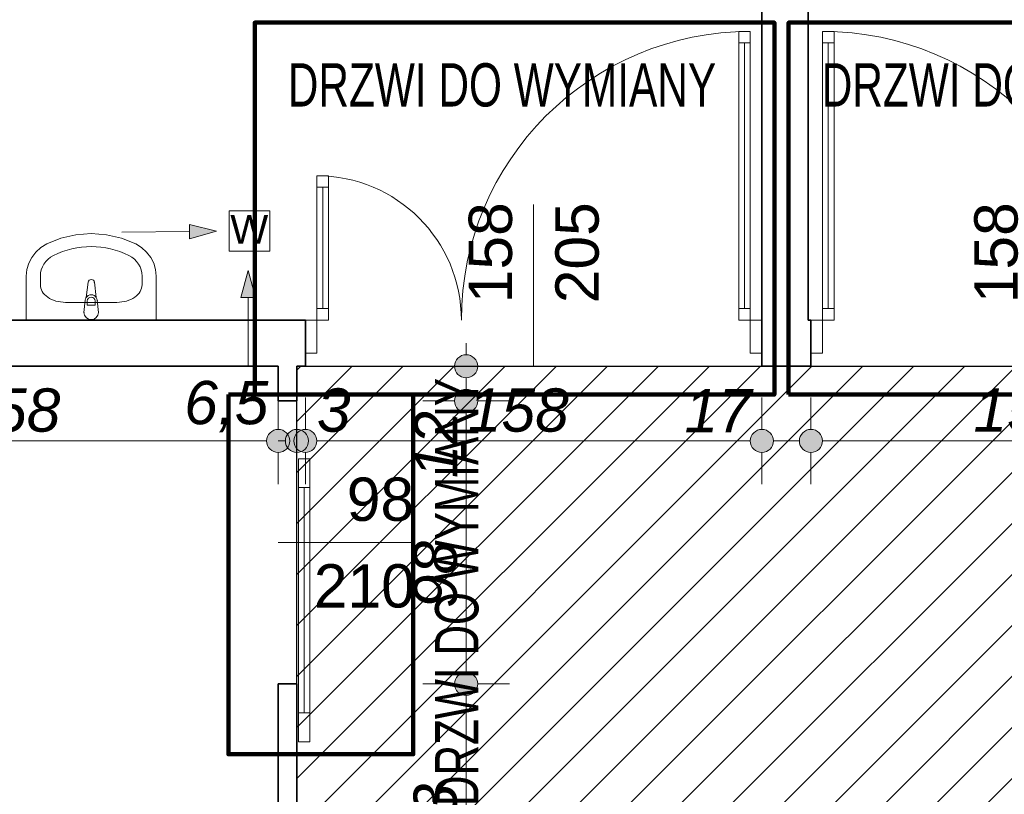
# Model space of a CAD drawing. Header units: millimetres. Extents: x -50073 to 84772, y -78870 to -35317.
# Tile 56 of 125: x 18266 to 21674, y -58163 to -55480. Entities that reach past the tile are written whole.
import ezdxf

# ---------------------------------------------------------------- set-up
doc = ezdxf.new("R2010")
doc.units = ezdxf.units.MM
doc.header["$MEASUREMENT"] = 0
for name, color, linetype, lineweight in [('0_Nr_pióra__3', 7, 'Continuous', 20), ('Drzwi ArchiCAD_Nr_pióra__1', 7, 'Continuous', 0), ('Instalacje - Went_Klim_Nr_pióra__42', 150, 'Continuous', 13), ('Konstrukcja - Ściany zew_Nr_pióra__6', 7, 'Continuous', 35), ('Wnetrze - Sanitariaty_Nr_pióra__22', 8, 'Continuous', 13), ('Wymiarowanie - Ogólne_Nr_pióra__82', 114, 'Continuous', 13), ('Znaczniki drzwi ArchiCADa_Nr_pióra__1', 7, 'Continuous', 0), ('Znaczniki drzwi ArchiCADa_Nr_pióra__7', 7, 'Continuous', 70)]:
    doc.layers.add(name, color=color, linetype=linetype, lineweight=lineweight)
doc.layers.add('Wymiarowanie - Ogólne', color=7, linetype='Continuous')
doc.styles.add('GENERATED_STYLE_1', font='txt')
doc.styles.add('GENERATED_STYLE_3', font='txt')
doc.styles.add('GENERATED_STYLE_4', font='txt')
doc.dimstyles.new('GENERATED_STYLE__1', dxfattribs={"dimtxt": 150, "dimasz": 152, "dimexe": 0.18, "dimexo": 0, "dimgap": 0.09, "dimtad": 1, "dimlfac": 0.1, "dimzin": 0, "dimdsep": 46, "dimtxsty": 'GENERATED_STYLE_3', "dimblk": 'ARROWHEAD_11', "dimblk1": 'ARROWHEAD_11', "dimblk2": 'ARROWHEAD_11', "dimcen": 0.09, "dimclrd": 114, "dimclre": 114, "dimclrt": 114, "dimazin": 0, "dimtfac": 1, "dimtdec": 4, "dimtmove": 0, "dimatfit": 3, "dimfxl": 1, "dimtolj": 1, "dimtzin": 0, "dimarcsym": 0})
doc.dimstyles.new('GENERATED_STYLE__2', dxfattribs={"dimtxt": 150, "dimasz": 152, "dimexe": 0.18, "dimexo": 0, "dimgap": 0.09, "dimtad": 1, "dimtih": 1, "dimtoh": 1, "dimlfac": 0.1, "dimzin": 0, "dimdsep": 46, "dimtxsty": 'GENERATED_STYLE_3', "dimblk": 'ARROWHEAD_11', "dimblk1": 'ARROWHEAD_11', "dimblk2": 'ARROWHEAD_11', "dimcen": 0.09, "dimclrd": 114, "dimclre": 114, "dimclrt": 114, "dimazin": 0, "dimtfac": 1, "dimtdec": 4, "dimtmove": 0, "dimatfit": 3, "dimfxl": 1, "dimtolj": 1, "dimtzin": 0, "dimarcsym": 0})

# ---------------------------------------------------------------- blocks, each defined once
blk = doc.blocks.new('*D77')
at = {"layer": 'Wymiarowanie - Ogólne_Nr_pióra__82', "linetype": 'Continuous'}
for points in [[(-1771.8, -51100.7), (-1774.8, -51085.4), (-1783.5, -51072.4), (-1796.5, -51063.7), (-1811.8, -51060.7), (-1827.1, -51063.7), (-1840.1, -51072.4), (-1848.7, -51085.4), (-1851.8, -51100.7), (-1848.7, -51116), (-1840.1, -51129), (-1827.1, -51137.6), (-1811.8, -51140.7), (-1796.5, -51137.6), (-1783.5, -51129), (-1774.8, -51116)], [(-1771.8, -55791.4), (-1774.8, -55776.1), (-1783.5, -55763.1), (-1796.5, -55754.4), (-1811.8, -55751.4), (-1827.1, -55754.4), (-1840.1, -55763.1), (-1848.7, -55776.1), (-1851.8, -55791.4), (-1848.7, -55806.7), (-1840.1, -55819.7), (-1827.1, -55828.3), (-1811.8, -55831.4), (-1796.5, -55828.3), (-1783.5, -55819.7), (-1774.8, -55806.7)]]:
    blk.add_hatch(color=256, dxfattribs=at).paths.add_polyline_path(points)
for p, q in [((-1851.8, -51100.7), (-1961.8, -51100.7)), ((-1661.8, -51100.7), (-1771.8, -51100.7)), ((-1811.8, -55751.4), (-1811.8, -51140.7)), ((-1851.8, -55791.4), (-1961.8, -55791.4)), ((-1661.8, -55791.4), (-1771.8, -55791.4))]:
    blk.add_line(p, q, dxfattribs=at)
for centre in [(-1811.8, -51100.7), (-1811.8, -55791.4)]:
    blk.add_circle(centre, 40, dxfattribs=at)
at = {"layer": 'Wymiarowanie - Ogólne_Nr_pióra__82', "insert": (-1841.8, -53616.8), "char_height": 150, "attachment_point": 7, "rotation": 90, "style": 'GENERATED_STYLE_3'}
blk.add_mtext('\\A1;{\\fArial|b0|i1|c238|p38;469}', dxfattribs=at)
blk = doc.blocks.new('ARROWHEAD_11')
at = {"color": 0, "linetype": 'Continuous', "lineweight": 0}
blk.add_line((0, 0), (-1, 0), dxfattribs=at)
at = {"color": 0, "linetype": 'Continuous', "lineweight": 0, "const_width": 0.25, "flags": 128}
blk.add_lwpolyline([(-0.125, 0, 1), (0.125, 0, 1)], format="xyb", close=True, dxfattribs=at)
blk = doc.blocks.new('*D151')
at = {"layer": 'Wymiarowanie - Ogólne_Nr_pióra__82', "linetype": 'Continuous'}
for points in [[(-2271.8, -37650.7), (-2274.8, -37635.4), (-2283.5, -37622.4), (-2296.5, -37613.7), (-2311.8, -37610.7), (-2327.1, -37613.7), (-2340.1, -37622.4), (-2348.7, -37635.4), (-2351.8, -37650.7), (-2348.7, -37666), (-2340.1, -37679), (-2327.1, -37687.6), (-2311.8, -37690.7), (-2296.5, -37687.6), (-2283.5, -37679), (-2274.8, -37666)], [(-2271.8, -57097.7), (-2274.8, -57082.4), (-2283.5, -57069.4), (-2296.5, -57060.7), (-2311.8, -57057.7), (-2327.1, -57060.7), (-2340.1, -57069.4), (-2348.7, -57082.4), (-2351.8, -57097.7), (-2348.7, -57113), (-2340.1, -57125.9), (-2327.1, -57134.6), (-2311.8, -57137.7), (-2296.5, -57134.6), (-2283.5, -57125.9), (-2274.8, -57113)]]:
    blk.add_hatch(color=256, dxfattribs=at).paths.add_polyline_path(points)
for p, q in [((-2311.8, -37610.7), (-2311.8, -37570.7)), ((-2351.8, -37650.7), (-2461.8, -37650.7)), ((-2161.8, -37650.7), (-2271.8, -37650.7)), ((-2311.8, -57057.7), (-2311.8, -37690.7)), ((-2351.8, -57097.7), (-2461.8, -57097.7)), ((-2161.8, -57097.7), (-2271.8, -57097.7)), ((-2311.8, -57177.7), (-2311.8, -57137.7))]:
    blk.add_line(p, q, dxfattribs=at)
for centre in [(-2311.8, -37650.7), (-2311.8, -57097.7)]:
    blk.add_circle(centre, 40, dxfattribs=at)
at = {"layer": 'Wymiarowanie - Ogólne_Nr_pióra__82', "insert": (-2341.8, -47716.3), "char_height": 150, "attachment_point": 7, "rotation": 90, "style": 'GENERATED_STYLE_3'}
blk.add_mtext('\\A1;{\\fArial|b0|i1|c238|p38;1\xa0944,7}', dxfattribs=at)
blk = doc.blocks.new('*D436')
at = {"layer": 'Wymiarowanie - Ogólne_Nr_pióra__82', "linetype": 'Continuous'}
for points in [[(17620.6, -56939.2), (17617.6, -56923.9), (17608.9, -56910.9), (17595.9, -56902.2), (17580.6, -56899.2), (17565.3, -56902.2), (17552.3, -56910.9), (17543.7, -56923.9), (17540.6, -56939.2), (17543.7, -56954.5), (17552.3, -56967.5), (17565.3, -56976.1), (17580.6, -56979.2), (17595.9, -56976.1), (17608.9, -56967.5), (17617.6, -56954.5)], [(19200.6, -56939.2), (19197.6, -56923.9), (19188.9, -56910.9), (19175.9, -56902.2), (19160.6, -56899.2), (19145.3, -56902.2), (19132.3, -56910.9), (19123.7, -56923.9), (19120.6, -56939.2), (19123.7, -56954.5), (19132.3, -56967.5), (19145.3, -56976.1), (19160.6, -56979.2), (19175.9, -56976.1), (19188.9, -56967.5), (19197.6, -56954.5)]]:
    blk.add_hatch(color=256, dxfattribs=at).paths.add_polyline_path(points)
for p, q in [((17580.6, -56899.2), (17580.6, -56789.2)), ((19160.6, -56899.2), (19160.6, -56789.2)), ((17620.6, -56939.2), (19120.6, -56939.2)), ((17580.6, -57089.2), (17580.6, -56979.2)), ((19160.6, -57089.2), (19160.6, -56979.2))]:
    blk.add_line(p, q, dxfattribs=at)
for centre in [(17580.6, -56939.2), (19160.6, -56939.2)]:
    blk.add_circle(centre, 40, dxfattribs=at)
at = {"layer": 'Wymiarowanie - Ogólne_Nr_pióra__82', "char_height": 150, "attachment_point": 7, "style": 'GENERATED_STYLE_3'}
for s, insert in [('\\A1;{\\fArial|b0|i1|c238|p38;158}', (18057.3, -56909.2)), ('\\A1;{\\fArial|b0|i1|c238|p38;6,5}', (18835.4, -56909.2))]:
    blk.add_mtext(s, dxfattribs=dict(at, insert=insert))
blk = doc.blocks.new('*D437')
at = {"layer": 'Wymiarowanie - Ogólne_Nr_pióra__82', "linetype": 'Continuous'}
for points in [[(19200.6, -56939.2), (19197.6, -56923.9), (19188.9, -56910.9), (19175.9, -56902.2), (19160.6, -56899.2), (19145.3, -56902.2), (19132.3, -56910.9), (19123.7, -56923.9), (19120.6, -56939.2), (19123.7, -56954.5), (19132.3, -56967.5), (19145.3, -56976.1), (19160.6, -56979.2), (19175.9, -56976.1), (19188.9, -56967.5), (19197.6, -56954.5)], [(19265.6, -56939.2), (19262.6, -56923.9), (19253.9, -56910.9), (19240.9, -56902.2), (19225.6, -56899.2), (19210.3, -56902.2), (19197.3, -56910.9), (19188.7, -56923.9), (19185.6, -56939.2), (19188.7, -56954.5), (19197.3, -56967.5), (19210.3, -56976.1), (19225.6, -56979.2), (19240.9, -56976.1), (19253.9, -56967.5), (19262.6, -56954.5)], [(19294.6, -56939.2), (19291.6, -56923.9), (19282.9, -56910.9), (19269.9, -56902.2), (19254.6, -56899.2), (19239.3, -56902.2), (19226.3, -56910.9), (19217.6, -56923.9), (19214.6, -56939.2), (19217.6, -56954.5), (19226.3, -56967.5), (19239.3, -56976.1), (19254.6, -56979.2), (19269.9, -56976.1), (19282.9, -56967.5), (19291.6, -56954.5)]]:
    blk.add_hatch(color=256, dxfattribs=at).paths.add_polyline_path(points)
for p, q in [((19160.6, -56899.2), (19160.6, -56789.2)), ((19225.6, -56899.2), (19225.6, -56789.2)), ((19160.6, -56939.2), (19185.6, -56939.2)), ((19160.6, -57089.2), (19160.6, -56979.2)), ((19225.6, -57089.2), (19225.6, -56979.2))]:
    blk.add_line(p, q, dxfattribs=at)
for centre in [(19160.6, -56939.2), (19225.6, -56939.2)]:
    blk.add_circle(centre, 40, dxfattribs=at)
blk = doc.blocks.new('*D438')
at = {"layer": 'Wymiarowanie - Ogólne_Nr_pióra__82', "linetype": 'Continuous'}
for points in [[(19265.6, -56939.2), (19262.6, -56923.9), (19253.9, -56910.9), (19240.9, -56902.2), (19225.6, -56899.2), (19210.3, -56902.2), (19197.3, -56910.9), (19188.7, -56923.9), (19185.6, -56939.2), (19188.7, -56954.5), (19197.3, -56967.5), (19210.3, -56976.1), (19225.6, -56979.2), (19240.9, -56976.1), (19253.9, -56967.5), (19262.6, -56954.5)], [(19294.6, -56939.2), (19291.6, -56923.9), (19282.9, -56910.9), (19269.9, -56902.2), (19254.6, -56899.2), (19239.3, -56902.2), (19226.3, -56910.9), (19217.6, -56923.9), (19214.6, -56939.2), (19217.6, -56954.5), (19226.3, -56967.5), (19239.3, -56976.1), (19254.6, -56979.2), (19269.9, -56976.1), (19282.9, -56967.5), (19291.6, -56954.5)]]:
    blk.add_hatch(color=256, dxfattribs=at).paths.add_polyline_path(points)
for p, q in [((19225.6, -56899.2), (19225.6, -56789.2)), ((19254.6, -56899.2), (19254.6, -56789.2)), ((19225.6, -56939.2), (19225.6, -56939.2)), ((19225.6, -57089.2), (19225.6, -56979.2)), ((19254.6, -57089.2), (19254.6, -56979.2))]:
    blk.add_line(p, q, dxfattribs=at)
for centre in [(19225.6, -56939.2), (19254.6, -56939.2)]:
    blk.add_circle(centre, 40, dxfattribs=at)
blk = doc.blocks.new('*D439')
at = {"layer": 'Wymiarowanie - Ogólne_Nr_pióra__82', "linetype": 'Continuous'}
for points in [[(19265.6, -56939.2), (19262.6, -56923.9), (19253.9, -56910.9), (19240.9, -56902.2), (19225.6, -56899.2), (19210.3, -56902.2), (19197.3, -56910.9), (19188.7, -56923.9), (19185.6, -56939.2), (19188.7, -56954.5), (19197.3, -56967.5), (19210.3, -56976.1), (19225.6, -56979.2), (19240.9, -56976.1), (19253.9, -56967.5), (19262.6, -56954.5)], [(19294.6, -56939.2), (19291.6, -56923.9), (19282.9, -56910.9), (19269.9, -56902.2), (19254.6, -56899.2), (19239.3, -56902.2), (19226.3, -56910.9), (19217.6, -56923.9), (19214.6, -56939.2), (19217.6, -56954.5), (19226.3, -56967.5), (19239.3, -56976.1), (19254.6, -56979.2), (19269.9, -56976.1), (19282.9, -56967.5), (19291.6, -56954.5)], [(20874.6, -56939.2), (20871.6, -56923.9), (20862.9, -56910.9), (20849.9, -56902.2), (20834.6, -56899.2), (20819.3, -56902.2), (20806.3, -56910.9), (20797.6, -56923.9), (20794.6, -56939.2), (20797.6, -56954.5), (20806.3, -56967.5), (20819.3, -56976.1), (20834.6, -56979.2), (20849.9, -56976.1), (20862.9, -56967.5), (20871.6, -56954.5)]]:
    blk.add_hatch(color=256, dxfattribs=at).paths.add_polyline_path(points)
for p, q in [((19254.6, -56899.2), (19254.6, -56789.2)), ((20834.6, -56899.2), (20834.6, -56789.2)), ((19294.6, -56939.2), (20794.6, -56939.2)), ((19254.6, -57089.2), (19254.6, -56979.2)), ((20834.6, -57089.2), (20834.6, -56979.2))]:
    blk.add_line(p, q, dxfattribs=at)
for centre in [(19254.6, -56939.2), (20834.6, -56939.2)]:
    blk.add_circle(centre, 40, dxfattribs=at)
at = {"layer": 'Wymiarowanie - Ogólne_Nr_pióra__82', "char_height": 150, "attachment_point": 7, "style": 'GENERATED_STYLE_3'}
for s, insert in [('\\A1;{\\fArial|b0|i1|c238|p38;3}', (19294.6, -56909.2)), ('\\A1;{\\fArial|b0|i1|c238|p38;158}', (19816.9, -56909.2)), ('\\A1;{\\fArial|b0|i1|c238|p38;17}', (20566.9, -56909.2))]:
    blk.add_mtext(s, dxfattribs=dict(at, insert=insert))
blk = doc.blocks.new('*D440')
at = {"layer": 'Wymiarowanie - Ogólne_Nr_pióra__82', "linetype": 'Continuous'}
for points in [[(20874.6, -56939.2), (20871.6, -56923.9), (20862.9, -56910.9), (20849.9, -56902.2), (20834.6, -56899.2), (20819.3, -56902.2), (20806.3, -56910.9), (20797.6, -56923.9), (20794.6, -56939.2), (20797.6, -56954.5), (20806.3, -56967.5), (20819.3, -56976.1), (20834.6, -56979.2), (20849.9, -56976.1), (20862.9, -56967.5), (20871.6, -56954.5)], [(21044.6, -56939.2), (21041.6, -56923.9), (21032.9, -56910.9), (21019.9, -56902.2), (21004.6, -56899.2), (20989.3, -56902.2), (20976.3, -56910.9), (20967.6, -56923.9), (20964.6, -56939.2), (20967.6, -56954.5), (20976.3, -56967.5), (20989.3, -56976.1), (21004.6, -56979.2), (21019.9, -56976.1), (21032.9, -56967.5), (21041.6, -56954.5)]]:
    blk.add_hatch(color=256, dxfattribs=at).paths.add_polyline_path(points)
for p, q in [((20834.6, -56899.2), (20834.6, -56789.2)), ((21004.6, -56899.2), (21004.6, -56789.2)), ((20874.6, -56939.2), (20964.6, -56939.2)), ((20834.6, -57089.2), (20834.6, -56979.2)), ((21004.6, -57089.2), (21004.6, -56979.2))]:
    blk.add_line(p, q, dxfattribs=at)
for centre in [(20834.6, -56939.2), (21004.6, -56939.2)]:
    blk.add_circle(centre, 40, dxfattribs=at)
blk = doc.blocks.new('*D441')
at = {"layer": 'Wymiarowanie - Ogólne_Nr_pióra__82', "linetype": 'Continuous'}
for points in [[(21044.6, -56939.2), (21041.6, -56923.9), (21032.9, -56910.9), (21019.9, -56902.2), (21004.6, -56899.2), (20989.3, -56902.2), (20976.3, -56910.9), (20967.6, -56923.9), (20964.6, -56939.2), (20967.6, -56954.5), (20976.3, -56967.5), (20989.3, -56976.1), (21004.6, -56979.2), (21019.9, -56976.1), (21032.9, -56967.5), (21041.6, -56954.5)], [(22624.6, -56939.2), (22621.6, -56923.9), (22612.9, -56910.9), (22599.9, -56902.2), (22584.6, -56899.2), (22569.3, -56902.2), (22556.3, -56910.9), (22547.6, -56923.9), (22544.6, -56939.2), (22547.6, -56954.5), (22556.3, -56967.5), (22569.3, -56976.1), (22584.6, -56979.2), (22599.9, -56976.1), (22612.9, -56967.5), (22621.6, -56954.5)], [(22644.6, -56939.2), (22641.6, -56923.9), (22632.9, -56910.9), (22619.9, -56902.2), (22604.6, -56899.2), (22589.3, -56902.2), (22576.3, -56910.9), (22567.6, -56923.9), (22564.6, -56939.2), (22567.6, -56954.5), (22576.3, -56967.5), (22589.3, -56976.1), (22604.6, -56979.2), (22619.9, -56976.1), (22632.9, -56967.5), (22641.6, -56954.5)]]:
    blk.add_hatch(color=256, dxfattribs=at).paths.add_polyline_path(points)
for p, q in [((21004.6, -56899.2), (21004.6, -56789.2)), ((22584.6, -56899.2), (22584.6, -56789.2)), ((21044.6, -56939.2), (22544.6, -56939.2)), ((21004.6, -57089.2), (21004.6, -56979.2)), ((22584.6, -57089.2), (22584.6, -56979.2))]:
    blk.add_line(p, q, dxfattribs=at)
for centre in [(21004.6, -56939.2), (22584.6, -56939.2)]:
    blk.add_circle(centre, 40, dxfattribs=at)
at = {"layer": 'Wymiarowanie - Ogólne_Nr_pióra__82', "char_height": 150, "attachment_point": 7, "style": 'GENERATED_STYLE_3'}
for s, insert in [('\\A1;{\\fArial|b0|i1|c238|p38;158}', (21566.9, -56909.2)), ('\\A1;{\\fArial|b0|i1|c238|p38;2}', (22430.8, -56909.2))]:
    blk.add_mtext(s, dxfattribs=dict(at, insert=insert))
blk = doc.blocks.new('*D465')
at = {"layer": 'Wymiarowanie - Ogólne_Nr_pióra__82', "linetype": 'Continuous'}
for points in [[(19851.2, -57780.6), (19848.2, -57765.3), (19839.5, -57752.4), (19826.5, -57743.7), (19811.2, -57740.6), (19795.9, -57743.7), (19782.9, -57752.4), (19774.3, -57765.3), (19771.2, -57780.6), (19774.3, -57795.9), (19782.9, -57808.9), (19795.9, -57817.6), (19811.2, -57820.6), (19826.5, -57817.6), (19839.5, -57808.9), (19848.2, -57795.9)], [(19851.2, -58710.7), (19848.2, -58695.4), (19839.5, -58682.4), (19826.5, -58673.7), (19811.2, -58670.7), (19795.9, -58673.7), (19782.9, -58682.4), (19774.3, -58695.4), (19771.2, -58710.7), (19774.3, -58726), (19782.9, -58739), (19795.9, -58747.6), (19811.2, -58750.7), (19826.5, -58747.6), (19839.5, -58739), (19848.2, -58726)]]:
    blk.add_hatch(color=256, dxfattribs=at).paths.add_polyline_path(points)
for p, q in [((19771.2, -57780.6), (19661.2, -57780.6)), ((19961.2, -57780.6), (19851.2, -57780.6)), ((19811.2, -58670.7), (19811.2, -57820.6)), ((19771.2, -58710.7), (19661.2, -58710.7)), ((19961.2, -58710.7), (19851.2, -58710.7))]:
    blk.add_line(p, q, dxfattribs=at)
for centre in [(19811.2, -57780.6), (19811.2, -58710.7)]:
    blk.add_circle(centre, 40, dxfattribs=at)
at = {"layer": 'Wymiarowanie - Ogólne_Nr_pióra__82', "insert": (19781.2, -58359.5), "char_height": 150, "attachment_point": 7, "rotation": 90, "style": 'GENERATED_STYLE_3'}
blk.add_mtext('\\A1;{\\fArial|b0|i1|c238|p38;93}', dxfattribs=at)
blk = doc.blocks.new('*D466')
at = {"layer": 'Wymiarowanie - Ogólne_Nr_pióra__82', "linetype": 'Continuous'}
for points in [[(19851.2, -56800.6), (19848.2, -56785.3), (19839.5, -56772.4), (19826.5, -56763.7), (19811.2, -56760.6), (19795.9, -56763.7), (19782.9, -56772.4), (19774.3, -56785.3), (19771.2, -56800.6), (19774.3, -56815.9), (19782.9, -56828.9), (19795.9, -56837.6), (19811.2, -56840.6), (19826.5, -56837.6), (19839.5, -56828.9), (19848.2, -56815.9)], [(19851.2, -57780.6), (19848.2, -57765.3), (19839.5, -57752.4), (19826.5, -57743.7), (19811.2, -57740.6), (19795.9, -57743.7), (19782.9, -57752.4), (19774.3, -57765.3), (19771.2, -57780.6), (19774.3, -57795.9), (19782.9, -57808.9), (19795.9, -57817.6), (19811.2, -57820.6), (19826.5, -57817.6), (19839.5, -57808.9), (19848.2, -57795.9)]]:
    blk.add_hatch(color=256, dxfattribs=at).paths.add_polyline_path(points)
for p, q in [((19771.2, -56800.6), (19661.2, -56800.6)), ((19961.2, -56800.6), (19851.2, -56800.6)), ((19811.2, -57740.6), (19811.2, -56840.6)), ((19771.2, -57780.6), (19661.2, -57780.6)), ((19961.2, -57780.6), (19851.2, -57780.6))]:
    blk.add_line(p, q, dxfattribs=at)
for centre in [(19811.2, -56800.6), (19811.2, -57780.6)]:
    blk.add_circle(centre, 40, dxfattribs=at)
at = {"layer": 'Wymiarowanie - Ogólne_Nr_pióra__82', "char_height": 150, "attachment_point": 7, "rotation": 90, "style": 'GENERATED_STYLE_3'}
for s, insert in [('\\A1;{\\fArial|b0|i1|c238|p38;12}', (19781.2, -57068.3)), ('\\A1;{\\fArial|b0|i1|c238|p38;98}', (19781.2, -57518.3))]:
    blk.add_mtext(s, dxfattribs=dict(at, insert=insert))
blk = doc.blocks.new('*D467')
at = {"layer": 'Wymiarowanie - Ogólne_Nr_pióra__82', "linetype": 'Continuous'}
for points in [[(19851.2, -56680.6), (19848.2, -56665.3), (19839.5, -56652.4), (19826.5, -56643.7), (19811.2, -56640.6), (19795.9, -56643.7), (19782.9, -56652.4), (19774.3, -56665.3), (19771.2, -56680.6), (19774.3, -56695.9), (19782.9, -56708.9), (19795.9, -56717.6), (19811.2, -56720.6), (19826.5, -56717.6), (19839.5, -56708.9), (19848.2, -56695.9)], [(19851.2, -56800.6), (19848.2, -56785.3), (19839.5, -56772.4), (19826.5, -56763.7), (19811.2, -56760.6), (19795.9, -56763.7), (19782.9, -56772.4), (19774.3, -56785.3), (19771.2, -56800.6), (19774.3, -56815.9), (19782.9, -56828.9), (19795.9, -56837.6), (19811.2, -56840.6), (19826.5, -56837.6), (19839.5, -56828.9), (19848.2, -56815.9)]]:
    blk.add_hatch(color=256, dxfattribs=at).paths.add_polyline_path(points)
for p, q in [((19811.2, -56640.6), (19811.2, -56600.6)), ((19771.2, -56680.6), (19661.2, -56680.6)), ((19961.2, -56680.6), (19851.2, -56680.6)), ((19811.2, -56760.6), (19811.2, -56720.6)), ((19771.2, -56800.6), (19661.2, -56800.6)), ((19961.2, -56800.6), (19851.2, -56800.6))]:
    blk.add_line(p, q, dxfattribs=at)
for centre in [(19811.2, -56680.6), (19811.2, -56800.6)]:
    blk.add_circle(centre, 40, dxfattribs=at)

msp = doc.modelspace()

# ---------------------------------------------------------------- hatches: boundary and pattern name
h = msp.add_hatch()
h.set_pattern_fill('ANSI31', color=6, scale=1000)
h.set_pattern_definition([(45, (-50072.86, -74020.64), (-88.38835, 88.38835), [])])
h.paths.add_polyline_path([(2644.596, -62100.641), (7974.596, -62100.641), (7974.596, -64220.641), (9744.596, -64270.641), (21114.596, -64270.641), (21114.596, -74020.641), (27274.596, -74020.641), (27274.596, -71940.641), (25294.596, -71940.641), (24264.596, -71000.641), (24264.596, -63210.678), (23794.596, -63210.678), (23794.596, -61870.678), (26194.596, -61870.678), (26194.596, -56680.641), (24594.623, -56680.641), (24594.623, -58720.641), (22604.596, -58720.641), (22604.596, -56680.641), (19225.623, -56680.641), (19225.623, -58710.678), (17495.623, -58710.678), (11774.623, -58710.678), (11774.623, -56680.641), (8425.623, -56655.641), (8425.623, -58710.678), (4584.623, -58710.678), (4584.623, -56660.641), (2644.596, -56660.641)])
h.paths.add_polyline_path([(15447.036, -61501.268), (13419.007, -61501.268), (13419.007, -61271.05), (15447.036, -61271.05)], flags=24)
h = msp.add_hatch()
h.set_pattern_fill('ANSI31', color=5, scale=250)
h.set_pattern_definition([(45, (5604.596, -69870.678), (-22.097087, 22.097087), [])])
h.paths.add_polyline_path([(25564.596, -62180.678, -0.41421356), (25664.596, -62080.678), (26264.596, -62080.678, -0.41421356), (26364.596, -62180.678), (26364.596, -62780.678, -0.41421356), (26264.596, -62880.678), (25664.596, -62880.678, -0.41421356), (25564.596, -62780.678)])
h.paths.add_polyline_path([(26214.596, -62205.678, 1), (26264.596, -62205.678, 1)], flags=16)
h.paths.add_polyline_path([(27054.596, -56830.641, -0.41421356), (27154.596, -56730.641), (27754.596, -56730.641, -0.41421356), (27854.596, -56830.641), (27854.596, -57430.641, -0.41421356), (27754.596, -57530.641), (27154.596, -57530.641, -0.41421356), (27054.596, -57430.641)])
h.paths.add_polyline_path([(27704.596, -56855.641, 1), (27754.596, -56855.641, 1)], flags=16)
h.paths.add_polyline_path([(23594.623, -57810.641, -0.41421356), (23694.623, -57710.641), (24294.623, -57710.641, -0.41421356), (24394.623, -57810.641), (24394.623, -58410.641, -0.41421356), (24294.623, -58510.641), (23694.623, -58510.641, -0.41421356), (23594.623, -58410.641)])
h.paths.add_polyline_path([(24244.623, -58385.641, 1), (24294.623, -58385.641, 1)], flags=16)
h.paths.add_polyline_path([(17350.623, -58410.678), (17350.623, -57810.678, -0.41421356), (17450.623, -57710.678), (18050.623, -57710.678, -0.41421356), (18150.623, -57810.678), (18150.623, -58410.678, -0.41421356), (18050.623, -58510.678), (17610.673, -58510.678), (17610.673, -58302.351, 2.41421356), (17585.673, -58277.351, 0.41421356), (17610.673, -58302.351), (17610.673, -58510.678), (17450.623, -58510.678, -0.41421356)])
h.paths.add_polyline_path([(17450.623, -58385.678, 1), (17500.623, -58385.678, 1)], flags=16)
h.paths.add_polyline_path([(13845.623, -57820.678), (13845.623, -58420.678, 0.40815319), (13943.549, -58520.656), (13943.549, -58395.678), (13943.549, -58257.419, -2.41421356), (13968.549, -58232.419, -0.41421356), (13943.549, -58257.419), (13943.549, -58395.678), (13943.549, -58520.656, 0.00518396), (13945.623, -58520.678), (14545.623, -58520.678, 0.41421356), (14645.623, -58420.678), (14645.623, -57820.678, 0.41421356), (14545.623, -57720.678), (13945.623, -57720.678, 0.41421356)])
h.paths.add_polyline_path([(13945.623, -58395.678, 1), (13995.623, -58395.678, 1)], flags=16)
h.paths.add_polyline_path([(12785.623, -58400.678), (12785.623, -57800.678, -0.41421356), (12885.623, -57700.678), (13485.623, -57700.678, -0.41421356), (13585.623, -57800.678), (13585.623, -58400.678, -0.41421356), (13485.623, -58500.678), (13251.864, -58500.678), (13251.864, -58279.885, 2.41421356), (13226.864, -58254.885, 0.41421356), (13251.864, -58279.885), (13251.864, -58500.678), (12885.623, -58500.678, -0.41421356)])
h.paths.add_polyline_path([(13435.623, -58375.678, 1), (13485.623, -58375.678, 1)], flags=16)
h.paths.add_polyline_path([(6669.596, -58410.678), (6669.596, -57810.678, -0.41421356), (6769.596, -57710.678), (7369.596, -57710.678, -0.41421356), (7469.596, -57810.678), (7469.596, -58410.678, -0.41421356), (7369.596, -58510.678), (6769.596, -58510.678, -0.08881129), (6734.902, -58504.466), (6734.902, -58234.953, 2.41421356), (6709.902, -58209.953, 0.41421356), (6734.902, -58234.953), (6734.902, -58504.466, -0.31385648)])
h.paths.add_polyline_path([(6769.596, -58385.678, 1), (6819.596, -58385.678, 1)], flags=16)
h.paths.add_polyline_path([(24464.596, -69770.678), (24464.596, -69170.678, -0.41421356), (24564.596, -69070.678), (25164.596, -69070.678, -0.41421356), (25264.596, -69170.678), (25264.596, -69770.678, -0.41421356), (25164.596, -69870.678), (24564.596, -69870.678, -0.24955295), (24481.645, -69826.527), (24641.759, -69826.527, 2.41421356), (24666.759, -69801.527, 0.41421356), (24641.759, -69826.527), (24481.645, -69826.527, -0.14923451)])
h.paths.add_polyline_path([(24564.596, -69195.678, 1), (24614.596, -69195.678, 1)], flags=16)
h.paths.add_polyline_path([(5604.596, -57820.678), (5604.596, -58420.678, 0.41421356), (5704.596, -58520.678), (6031.963, -58520.678), (6031.963, -58302.351, -2.41421356), (6056.963, -58277.351, -0.41421356), (6031.963, -58302.351), (6031.963, -58520.678), (6304.596, -58520.678, 0.41421356), (6404.596, -58420.678), (6404.596, -57820.678, 0.41421356), (6304.596, -57720.678), (5704.596, -57720.678, 0.41421356)])
h.paths.add_polyline_path([(6254.596, -58395.678, 1), (6304.596, -58395.678, 1)], flags=16)
h.paths.add_polyline_path([(23871.254, -57979.071), (23871.254, -58256.97), (23643.082, -58256.97), (23643.082, -57979.071)], flags=24)
h.paths.add_polyline_path([(7095.024, -57966.098), (7095.024, -58262.005), (6866.852, -58262.005), (6866.852, -57966.098)], flags=24)
h.paths.add_polyline_path([(25506.814, -69309.87), (25092.524, -69309.87), (25092.524, -69081.699), (25506.814, -69081.699)], flags=9)
h.paths.add_polyline_path([(25638.09, -62879.269), (25242.524, -62879.269), (25242.524, -62651.097), (25638.09, -62651.097)], flags=9)
h.paths.add_polyline_path([(25022.483, -69783.476), (25022.483, -70179.043), (24794.311, -70179.043), (24794.311, -69783.476)], flags=9)
h.paths.add_polyline_path([(27301.714, -56946.363), (26906.353, -56946.363), (26906.353, -56718.089), (27301.714, -56718.089)], flags=9)
h.paths.add_polyline_path([(13266.179, -57954.077), (13266.179, -58249.984), (13038.007, -58249.984), (13038.007, -57954.077)], flags=9)
h.paths.add_polyline_path([(25865.437, -61877.575), (25865.437, -62175.836), (25637.265, -62175.836), (25637.265, -61877.575)], flags=9)
h.paths.add_polyline_path([(14702.816, -57987.839), (14702.816, -58282.007), (14474.541, -58282.007), (14474.541, -57987.839)], flags=9)
h.paths.add_polyline_path([(26389.895, -62879.269), (26109.438, -62879.269), (26109.438, -62651.097), (26389.895, -62651.097)], flags=9)
h.paths.add_polyline_path([(27448.011, -56706.263), (27448.011, -56985.799), (27219.839, -56985.799), (27219.839, -56706.263)], flags=9)
h.paths.add_polyline_path([(5614.922, -58005.357), (5614.922, -58283.257), (5386.75, -58283.257), (5386.75, -58005.357)], flags=9)
at = {"layer": 'Instalacje - Went_Klim_Nr_pióra__42', "linetype": 'Continuous'}
for points in [[(18947.212, -56213.178), (18853.668, -56189.102), (18854.163, -56239.1)], [(19056.924, -56348.979), (19031.924, -56442.28), (19081.924, -56442.28)]]:
    msp.add_hatch(color=256, dxfattribs=at).paths.add_polyline_path(points)

# ---------------------------------------------------------------- linework, layer by layer
at = {"color": 10, "lineweight": 106}
for points in [[(19079.366, -56778.449), (20878.298, -56778.449), (20878.298, -55490.07), (19079.366, -55490.07)], [(20927.392, -56778.449), (22726.324, -56778.449), (22726.324, -55490.07), (20927.392, -55490.07)], [(18988.2, -56778.449), (19627.955, -56778.449), (19627.955, -58024.171), (18988.2, -58024.171)]]:
    msp.add_lwpolyline(points, close=True, dxfattribs=at)
at = {"color": 6}
msp.add_lwpolyline([(9744.596, -64270.641), (7974.596, -64220.641), (7974.596, -62100.641), (2644.596, -62100.641), (2644.596, -56660.641), (4584.623, -56660.641), (4584.623, -58710.678), (8425.623, -58710.678), (8425.623, -56655.641), (11774.623, -56680.641), (11774.623, -58710.678), (17495.623, -58710.678), (19225.623, -58710.678), (19225.623, -56680.641), (22604.596, -56680.641)], dxfattribs=at)
msp.add_lwpolyline([(9744.596, -64270.641), (7974.596, -64220.641), (7974.596, -62100.641), (2644.596, -62100.641), (2644.596, -56660.641), (4584.623, -56660.641), (4584.623, -58710.678), (8425.623, -58710.678), (8425.623, -56655.641), (11774.623, -56680.641), (11774.623, -58710.678), (17495.623, -58710.678), (19225.623, -58710.678), (19225.623, -56680.641), (22604.596, -56680.641)], dxfattribs=at)
at = {"layer": 'Drzwi ArchiCAD_Nr_pióra__1', "linetype": 'Continuous'}
for p, q in [((20754.596, -55560.641), (20754.596, -55520.641)), ((20754.596, -55520.641), (20794.596, -55520.641)), ((20794.596, -55520.641), (20794.596, -55560.641)), ((21044.596, -55520.641), (21044.596, -55560.641)), ((21084.596, -55520.641), (21044.596, -55520.641)), ((21084.596, -55560.641), (21084.596, -55520.641)), ((20754.596, -55560.641), (20774.596, -55560.641)), ((20754.596, -56480.641), (20754.596, -55560.641)), ((20794.596, -55560.641), (20754.596, -55560.641)), ((20774.596, -55560.641), (20794.596, -55560.641)), ((20774.596, -56480.641), (20774.596, -55560.641)), ((20774.596, -55560.641), (20774.596, -56480.641)), ((20774.596, -55560.641), (20774.596, -56480.641)), ((20794.596, -55560.641), (20794.596, -56480.641)), ((21044.596, -55560.641), (21044.596, -56480.641)), ((21064.596, -55560.641), (21044.596, -55560.641)), ((21044.596, -55560.641), (21084.596, -55560.641)), ((21064.596, -56480.641), (21064.596, -55560.641)), ((21064.596, -55560.641), (21064.596, -56480.641)), ((21084.596, -55560.641), (21064.596, -55560.641)), ((21064.596, -55560.641), (21064.596, -56480.641)), ((21084.596, -56480.641), (21084.596, -55560.641)), ((19294.596, -56020.641), (19294.596, -56060.641)), ((19334.596, -56020.641), (19294.596, -56020.641)), ((19334.596, -56060.641), (19334.596, -56020.641)), ((19294.596, -56060.641), (19294.596, -56480.641)), ((19314.596, -56060.641), (19294.596, -56060.641)), ((19294.596, -56060.641), (19334.596, -56060.641)), ((19314.596, -56480.641), (19314.596, -56060.641)), ((19314.596, -56060.641), (19314.596, -56480.641)), ((19334.596, -56060.641), (19314.596, -56060.641)), ((19314.596, -56060.641), (19314.596, -56480.641)), ((19334.596, -56480.641), (19334.596, -56060.641)), ((19294.596, -56480.641), (19314.596, -56480.641)), ((19334.596, -56480.641), (19294.596, -56480.641)), ((19294.596, -56480.641), (19294.596, -56520.641)), ((19314.596, -56480.641), (19334.596, -56480.641)), ((19334.596, -56520.641), (19334.596, -56480.641)), ((20774.596, -56480.641), (20754.596, -56480.641)), ((20754.596, -56520.641), (20754.596, -56480.641)), ((20754.596, -56480.641), (20794.596, -56480.641)), ((20794.596, -56480.641), (20774.596, -56480.641)), ((20794.596, -56480.641), (20794.596, -56520.641)), ((21044.596, -56480.641), (21064.596, -56480.641)), ((21084.596, -56480.641), (21044.596, -56480.641)), ((21044.596, -56480.641), (21044.596, -56520.641)), ((21064.596, -56480.641), (21084.596, -56480.641)), ((21084.596, -56520.641), (21084.596, -56480.641)), ((19294.596, -56520.641), (19254.596, -56520.641)), ((19254.596, -56520.641), (19254.596, -56635.641)), ((19254.596, -56520.641), (19254.596, -56635.641)), ((19294.596, -56635.641), (19294.596, -56520.641)), ((19294.596, -56520.641), (19334.596, -56520.641)), ((20794.596, -56520.641), (20754.596, -56520.641)), ((20834.596, -56520.641), (20794.596, -56520.641)), ((20794.596, -56520.641), (20794.596, -56635.641)), ((20834.596, -56635.641), (20834.596, -56520.641)), ((20834.596, -56520.641), (20834.596, -56635.641)), ((21004.596, -56635.641), (21004.596, -56520.641)), ((21004.596, -56520.641), (21044.596, -56520.641)), ((21004.596, -56520.641), (21004.596, -56635.641)), ((21044.596, -56520.641), (21044.596, -56635.641)), ((21044.596, -56520.641), (21084.596, -56520.641)), ((19254.596, -56635.641), (19294.596, -56635.641)), ((20794.596, -56635.641), (20834.596, -56635.641)), ((21044.596, -56635.641), (21004.596, -56635.641)), ((19230.623, -57100.641), (19230.623, -57000.641)), ((19230.623, -57000.641), (19270.623, -57000.641)), ((19270.623, -57000.641), (19270.623, -57100.641)), ((19230.623, -57100.641), (19250.623, -57100.641)), ((19230.623, -57880.641), (19230.623, -57100.641)), ((19270.623, -57100.641), (19230.623, -57100.641)), ((19250.623, -57100.641), (19270.623, -57100.641)), ((19250.623, -57880.641), (19250.623, -57100.641)), ((19250.623, -57100.641), (19250.623, -57880.641)), ((19250.623, -57100.641), (19250.623, -57880.641)), ((19270.623, -57100.641), (19270.623, -57880.641)), ((19250.623, -57880.641), (19230.623, -57880.641)), ((19230.623, -57980.641), (19230.623, -57880.641)), ((19230.623, -57880.641), (19270.623, -57880.641)), ((19270.623, -57880.641), (19250.623, -57880.641)), ((19270.623, -57880.641), (19270.623, -57980.641)), ((19270.623, -57980.641), (19230.623, -57980.641))]:
    msp.add_line(p, q, dxfattribs=at)
for centre, radius, start, end in [((20794.596, -56520.641), 1000, 90, 180), ((21044.596, -56520.641), 1000, 0, 90), ((19294.596, -56520.641), 500, 0, 90)]:
    msp.add_arc(centre, radius, start, end, dxfattribs=at)
at = {"layer": 'Instalacje - Went_Klim_Nr_pióra__42', "linetype": 'Continuous'}
for p, q in [((18991.552, -56142.011), (19131.552, -56142.011)), ((18991.552, -56282.011), (18991.552, -56142.011)), ((19131.552, -56142.011), (19131.552, -56282.011)), ((18947.212, -56213.178), (18853.668, -56189.102)), ((18854.163, -56239.1), (18853.668, -56189.102)), ((18619.536, -56216.421), (18853.915, -56214.101)), ((18947.212, -56213.178), (18854.163, -56239.1)), ((19131.552, -56282.011), (18991.552, -56282.011)), ((19056.924, -56348.979), (19031.924, -56442.28)), ((19056.924, -56348.979), (19081.924, -56442.28)), ((19081.924, -56442.28), (19031.924, -56442.28)), ((19056.924, -56676.671), (19056.924, -56442.28))]:
    msp.add_line(p, q, dxfattribs=at)
at = {"layer": 'Konstrukcja - Ściany zew_Nr_pióra__6', "linetype": 'Continuous'}
for p, q in [((19254.596, -56520.641), (19254.596, -56635.641)), ((20834.596, -56520.641), (20834.596, -56635.641)), ((21004.596, -56520.641), (21004.596, -56635.641)), ((19254.596, -56635.641), (19254.596, -56680.641)), ((20834.596, -56635.641), (20834.596, -56680.641)), ((21004.596, -56635.641), (21004.596, -56680.641)), ((19225.623, -56800.641), (19160.623, -56800.641)), ((19225.623, -57780.641), (19160.623, -57780.641))]:
    msp.add_line(p, q, dxfattribs=at)
at = {"layer": 'Konstrukcja - Ściany zew_Nr_pióra__6', "linetype": 'Continuous', "flags": 128}
for points in [[(20834.596, -51640.678), (20834.596, -56520.641)], [(20994.596, -56520.641), (20994.596, -51640.678)], [(19254.596, -56520.641), (17580.623, -56520.641)], [(21004.596, -56520.641), (20994.596, -56520.641)], [(17580.623, -56680.641), (19160.623, -56680.641)], [(19160.623, -56680.641), (19160.623, -56800.641)], [(19225.623, -56680.641), (19254.596, -56680.641)], [(19225.623, -56800.641), (19225.623, -56680.641)], [(20834.596, -56680.641), (21004.596, -56680.641)], [(19160.623, -57780.641), (19160.623, -58560.678)], [(19225.623, -58710.678), (19225.623, -57780.641)]]:
    msp.add_lwpolyline(points, dxfattribs=at)
at = {"layer": 'Wnetrze - Sanitariaty_Nr_pióra__22', "linetype": 'Continuous'}
for p, q in [((18408.51, -56236.953), (18460.276, -56224.754)), ((18460.276, -56224.754), (18513.497, -56220.65)), ((18513.497, -56220.65), (18566.718, -56224.754)), ((18566.718, -56224.754), (18618.483, -56236.953)), ((18339.383, -56269.401), (18359.616, -56256.914)), ((18359.616, -56256.914), (18408.51, -56236.953)), ((18618.483, -56236.953), (18667.377, -56256.914)), ((18667.377, -56256.914), (18687.611, -56269.401)), ((18307.623, -56303.321), (18321.865, -56285.037)), ((18321.865, -56285.037), (18339.383, -56269.401)), ((18687.611, -56269.401), (18705.129, -56285.037)), ((18705.129, -56285.037), (18719.371, -56303.321)), ((18290.668, -56345.433), (18297.112, -56323.67)), ((18297.112, -56323.67), (18307.623, -56303.321)), ((18719.371, -56303.321), (18729.882, -56323.67)), ((18729.882, -56323.67), (18736.326, -56345.433)), ((18288.497, -56367.914), (18290.668, -56345.433)), ((18736.326, -56345.433), (18738.497, -56367.914)), ((18288.497, -56520.641), (18288.497, -56367.914)), ((18337.41, -56398.459), (18337.41, -56367.914)), ((18495.767, -56442.63), (18502.397, -56389.696)), ((18524.597, -56389.696), (18531.227, -56442.63)), ((18689.584, -56398.459), (18689.584, -56367.914)), ((18738.497, -56367.914), (18738.497, -56520.641)), ((18602.616, -56459.096), (18424.377, -56459.096)), ((18488.497, -56494.096), (18492.497, -56452.143)), ((18499.897, -56454.315), (18499.897, -56469.185)), ((18527.097, -56469.185), (18527.097, -56454.315)), ((18534.497, -56452.143), (18538.497, -56494.096)), ((18499.897, -56469.185), (18527.097, -56469.185)), ((18738.497, -56520.641), (18288.497, -56520.641))]:
    msp.add_line(p, q, dxfattribs=at)
for centre, radius, start, end in [((18513.497, -56391.086), 11.187, 7.138925, 172.861075), ((18513.497, -56454.043), 21.086, 32.771025, 147.228975), ((18513.497, -56454.043), 21.086, 147.228975, 174.830393), ((18513.497, -56454.315), 13.6, 0, 180), ((18513.497, -56454.043), 21.086, 5.169607, 32.771025), ((18513.497, -56494.096), 25, 180, 0)]:
    msp.add_arc(centre, radius, start, end, dxfattribs=at)
for centre, major_axis, ratio, start_param, end_param in [((18513.497, -56520.641), (273.913, 0), 0.92929293, 1.07382149, 2.06777117), ((18424.358, -56367.914), (86.948, 0), 0.92929293, 2.06777116, 3.14159265), ((18602.636, -56367.914), (86.948, 0), 0.92929293, 0, 1.0738215), ((18424.475, -56398.459), (87.049, 0), 0.69657392, 3.14159265, 4.71238898), ((18602.519, -56398.459), (87.049, 0), 0.69657392, 4.71238898, 6.28318531)]:
    msp.add_ellipse(centre, major_axis=major_axis, ratio=ratio, start_param=start_param, end_param=end_param, dxfattribs=at)
for p in [(18524.597, -56389.696), (18495.767, -56442.63), (18534.497, -56452.143), (18488.497, -56494.096)]:
    msp.add_point(p, dxfattribs=at)
at = {"layer": 'Znaczniki drzwi ArchiCADa_Nr_pióra__1', "linetype": 'Continuous'}
for p, q in [((20044.596, -56120.641), (20044.596, -56680.641)), ((19625.623, -57290.641), (19160.623, -57290.641))]:
    msp.add_line(p, q, dxfattribs=at)

# ---------------------------------------------------------------- texts
at = {"layer": '0_Nr_pióra__3', "linetype": 'Continuous', "char_height": 150, "attachment_point": 2, "style": 'GENERATED_STYLE_4'}
for insert in [(19935.181, -55630.967), (21783.207, -55630.967)]:
    msp.add_mtext('{\\A1;\\fArial|b0|i0|c0|p34;\\W0.7;\\C10;\\fArial|b0|i0|c238|p34;DRZWI DO WYMIANY}', dxfattribs=dict(at, insert=insert))
at = {"layer": '0_Nr_pióra__3', "linetype": 'Continuous', "insert": (19703.569, -57462.362), "char_height": 150, "attachment_point": 2, "rotation": 90, "style": 'GENERATED_STYLE_4'}
msp.add_mtext('{\\A1;\\fArial|b0|i0|c0|p34;\\W0.7;\\C10;\\fArial|b0|i0|c238|p34;DRZWI DO WYMIANY}', dxfattribs=at)
at = {"layer": 'Instalacje - Went_Klim_Nr_pióra__42', "linetype": 'Continuous', "insert": (19126.466, -56206.297), "char_height": 100, "attachment_point": 6, "style": 'GENERATED_STYLE_1'}
msp.add_mtext('\\A1;{\\fArial|b0|i0|c238|p38;W}', dxfattribs=at)
at = {"layer": 'Znaczniki drzwi ArchiCADa_Nr_pióra__7', "char_height": 150, "attachment_point": 7, "rotation": 90, "style": 'GENERATED_STYLE_1'}
for s, insert in [('\\A1;{\\fArial|b0|i0|c238|p38;158}', (19972.065, -56462.127)), ('\\A1;{\\fArial|b0|i0|c238|p38;205}', (20272.065, -56462.127)), ('\\A1;{\\fArial|b0|i0|c238|p38;158}', (21722.065, -56462.127))]:
    msp.add_mtext(s, dxfattribs=dict(at, insert=insert))
at = {"layer": 'Znaczniki drzwi ArchiCADa_Nr_pióra__7', "char_height": 150, "attachment_point": 7, "style": 'GENERATED_STYLE_1'}
for s, insert in [('\\A1;{\\fArial|b0|i0|c238|p38;98}', (19397.965, -57218.11)), ('\\A1;{\\fArial|b0|i0|c238|p38;210}', (19284.137, -57518.11))]:
    msp.add_mtext(s, dxfattribs=dict(at, insert=insert))

# ---------------------------------------------------------------- dimensions: what is measured, and where the dimension line sits
at = {"layer": 'Wymiarowanie - Ogólne', "color": 114, "linetype": 'Continuous', "lineweight": 13}
for base, p1, p2, picture, middle in [((-2311.788, -37650.678), (-290.972, -57097.659), (27794.596, -37650.678), '*D151', (-2416.788, -47374.168)), ((19811.229, -56680.641), (19289.963, -56800.641), (19289.963, -56680.641), '*D467', (19706.229, -56954.47)), ((19811.229, -56800.641), (19289.963, -57780.641), (19289.963, -56800.641), '*D466', (19706.229, -57404.47)), ((19811.229, -57780.641), (19289.963, -58710.678), (19289.963, -57780.641), '*D465', (19706.229, -58245.66))]:
    dim = msp.add_linear_dim(base=base, p1=p1, p2=p2, angle=90, dimstyle='GENERATED_STYLE__1', dxfattribs=at)
    dim.commit()
    dim.dimension.update_dxf_attribs({"geometry": picture, "text_midpoint": middle, "dimtype": 160, "text_rotation": 90})
dim = msp.add_linear_dim(base=(-1811.788, -51100.678), p1=(209.028, -55791.388), p2=(28344.596, -51100.678), angle=90, text='469', dimstyle='GENERATED_STYLE__1', dxfattribs=at)
dim.commit()
dim.dimension.update_dxf_attribs({"geometry": '*D77', "text_midpoint": (-1916.788, -53446.033), "dimtype": 160, "text_rotation": 90})
for base, p1, p2, picture, middle in [((21004.596, -56939.17), (20834.596, -56680.641), (21004.596, -56520.641), '*D440', (20680.767, -56834.17)), ((22584.596, -56939.17), (21004.596, -56520.641), (22584.596, -56680.641), '*D441', (21737.682, -56834.17)), ((19160.623, -56939.17), (17580.623, -56680.641), (19160.623, -56704.548), '*D436', (18227.994, -56834.17)), ((19225.623, -56939.17), (19160.623, -56704.548), (19225.623, -56680.641), '*D437', (18977.994, -56834.17)), ((20834.596, -56939.17), (19254.596, -56680.641), (20834.596, -56680.641), '*D439', (19987.682, -56834.17))]:
    dim = msp.add_linear_dim(base=base, p1=p1, p2=p2, dimstyle='GENERATED_STYLE__2', dxfattribs=at)
    dim.commit()
    dim.dimension.update_dxf_attribs({"geometry": picture, "text_midpoint": middle, "dimtype": 160})
dim = msp.add_linear_dim(base=(19254.596, -56939.17), p1=(19225.623, -56680.641), p2=(19254.596, -56680.641), text='3', dimstyle='GENERATED_STYLE__2', dxfattribs=at)
dim.commit()
dim.dimension.update_dxf_attribs({"geometry": '*D438', "text_midpoint": (19351.511, -56834.17), "dimtype": 160})

doc.saveas('drawing.dxf')
